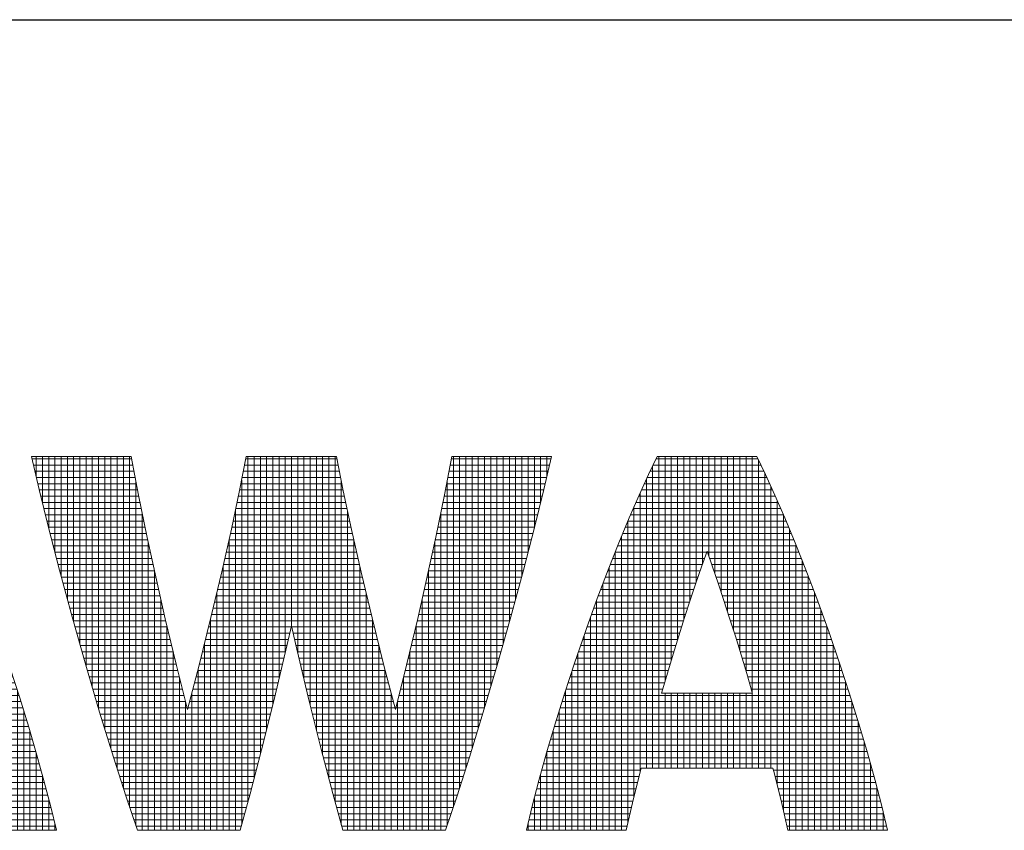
# Model space of a CAD drawing. Header units: millimetres. Extents: x 0 to 1300, y 0 to 891.
# Tile 4 of 119: x 532 to 579, y 51 to 90. Entities that reach past the tile are written whole.
import ezdxf

# ---------------------------------------------------------------- set-up
doc = ezdxf.new("R2010")
doc.units = ezdxf.units.MM
doc.header["$LTSCALE"] = 0.54643
doc.layers.add('NoLayerName_001', color=7, linetype='Continuous')

# ---------------------------------------------------------------- blocks, each defined once
blk = doc.blocks.new('*X151')
at = {"color": 2, "linetype": 'Continuous', "lineweight": 13}
for p, q in [((0, 5.966), (1.599, 5.966)), ((0.023, 5.866), (1.618, 5.866)), ((0.068, 5.672), (0.068, 6)), ((0.168, 5.253), (0.168, 6)), ((0.268, 4.847), (0.268, 6)), ((0.368, 4.461), (0.368, 6)), ((0.468, 4.079), (0.468, 6)), ((0.568, 3.711), (0.568, 6)), ((0.668, 3.346), (0.668, 6)), ((0.768, 2.993), (0.768, 6)), ((0.868, 2.64), (0.868, 6)), ((0.968, 2.301), (0.968, 6)), ((1.068, 1.961), (1.068, 6)), ((1.168, 1.633), (1.168, 6)), ((1.268, 1.307), (1.268, 6)), ((1.368, 0.989), (1.368, 6)), ((1.468, 0.676), (1.468, 6)), ((1.568, 0.371), (1.568, 6)), ((3.416, 5.866), (4.918, 5.866)), ((3.435, 5.966), (4.899, 5.966)), ((3.468, 0.46), (3.468, 6)), ((3.568, 0.838), (3.568, 6)), ((3.668, 1.222), (3.668, 6)), ((3.768, 1.621), (3.768, 6)), ((3.868, 2.023), (3.868, 6)), ((3.968, 2.44), (3.968, 6)), ((4.068, 2.859), (4.068, 6)), ((4.168, 3.281), (4.168, 6)), ((4.268, 2.853), (4.268, 6)), ((4.368, 2.433), (4.368, 6)), ((4.468, 2.017), (4.468, 6)), ((4.568, 1.615), (4.568, 6)), ((4.668, 1.217), (4.668, 6)), ((4.768, 0.833), (4.768, 6)), ((4.868, 0.455), (4.868, 6)), ((6.716, 5.866), (8.311, 5.866)), ((6.736, 5.966), (8.334, 5.966)), ((6.768, 0.376), (6.768, 6)), ((6.868, 0.681), (6.868, 6)), ((6.968, 0.993), (6.968, 6)), ((7.068, 1.311), (7.068, 6)), ((7.168, 1.637), (7.168, 6)), ((7.268, 1.966), (7.268, 6)), ((7.368, 2.305), (7.368, 6)), ((7.468, 2.645), (7.468, 6)), ((7.568, 2.998), (7.568, 6)), ((7.668, 3.351), (7.668, 6)), ((7.768, 3.716), (7.768, 6)), ((7.868, 4.084), (7.868, 6)), ((7.968, 4.466), (7.968, 6)), ((8.068, 4.852), (8.068, 6)), ((8.168, 5.259), (8.168, 6)), ((8.268, 5.679), (8.268, 6)), ((0.046, 5.766), (1.637, 5.766)), ((3.396, 5.766), (4.938, 5.766)), ((6.697, 5.766), (8.288, 5.766)), ((0.069, 5.666), (1.656, 5.666)), ((0.092, 5.566), (1.675, 5.566)), ((1.668, 0.073), (1.668, 5.605)), ((3.357, 5.566), (4.978, 5.566)), ((3.368, 0.095), (3.368, 5.623)), ((3.376, 5.666), (4.958, 5.666)), ((4.968, 0.089), (4.968, 5.616)), ((6.659, 5.566), (8.242, 5.566)), ((6.668, 0.077), (6.668, 5.612)), ((6.678, 5.666), (8.265, 5.666)), ((0.115, 5.466), (1.694, 5.466)), ((3.337, 5.466), (4.997, 5.466)), ((6.64, 5.466), (8.219, 5.466)), ((0.14, 5.366), (1.714, 5.366)), ((0.164, 5.266), (1.734, 5.266)), ((3.295, 5.266), (5.04, 5.266)), ((3.316, 5.366), (5.018, 5.366)), ((6.6, 5.266), (8.17, 5.266)), ((6.62, 5.366), (8.194, 5.366)), ((0.189, 5.166), (1.755, 5.166)), ((0.214, 5.066), (1.775, 5.066)), ((1.768, 0), (1.768, 5.103)), ((3.252, 5.066), (5.082, 5.066)), ((3.268, 0), (3.268, 5.14)), ((3.273, 5.166), (5.061, 5.166)), ((5.068, 0), (5.068, 5.133)), ((6.559, 5.066), (8.121, 5.066)), ((6.568, 0), (6.568, 5.109)), ((6.579, 5.166), (8.145, 5.166)), ((0.238, 4.966), (1.796, 4.966)), ((3.231, 4.966), (5.103, 4.966)), ((6.538, 4.966), (8.096, 4.966)), ((0.263, 4.866), (1.816, 4.866)), ((0.289, 4.766), (1.837, 4.766)), ((3.188, 4.766), (5.146, 4.766)), ((3.21, 4.866), (5.124, 4.866)), ((6.497, 4.766), (8.046, 4.766)), ((6.518, 4.866), (8.071, 4.866)), ((0.314, 4.666), (1.858, 4.666)), ((1.868, 0), (1.868, 4.62)), ((3.165, 4.666), (5.169, 4.666)), ((3.168, 0), (3.168, 4.678)), ((5.168, 0), (5.168, 4.672)), ((6.468, 0), (6.468, 4.627)), ((6.476, 4.666), (8.02, 4.666)), ((0.34, 4.566), (1.879, 4.566)), ((0.366, 4.466), (1.901, 4.466)), ((3.12, 4.466), (5.214, 4.466)), ((3.143, 4.566), (5.192, 4.566)), ((6.433, 4.466), (7.968, 4.466)), ((6.455, 4.566), (7.994, 4.566)), ((0.392, 4.366), (1.923, 4.366)), ((3.098, 4.366), (5.237, 4.366)), ((6.411, 4.366), (7.942, 4.366)), ((0.418, 4.266), (1.945, 4.266)), ((0.444, 4.166), (1.967, 4.166)), ((1.968, 0), (1.968, 4.161)), ((3.053, 4.166), (5.282, 4.166)), ((3.068, 0), (3.068, 4.234)), ((3.075, 4.266), (5.259, 4.266)), ((5.268, 0), (5.268, 4.228)), ((6.368, 0), (6.368, 4.167)), ((6.368, 4.166), (7.89, 4.166)), ((6.389, 4.266), (7.916, 4.266)), ((0.471, 4.066), (1.988, 4.066)), ((0.498, 3.966), (2.01, 3.966)), ((3.005, 3.966), (5.329, 3.966)), ((3.029, 4.066), (5.305, 4.066)), ((6.324, 3.966), (7.836, 3.966)), ((6.346, 4.066), (7.863, 4.066)), ((0.526, 3.866), (2.033, 3.866)), ((2.968, 0), (2.968, 3.808)), ((2.982, 3.866), (5.353, 3.866)), ((5.368, 0), (5.368, 3.803)), ((6.301, 3.866), (7.809, 3.866)), ((0.553, 3.766), (2.056, 3.766)), ((0.58, 3.666), (2.079, 3.666)), ((2.068, 0), (2.068, 3.714)), ((2.934, 3.666), (5.4, 3.666)), ((2.958, 3.766), (5.376, 3.766)), ((6.256, 3.666), (7.754, 3.666)), ((6.268, 0), (6.268, 3.72)), ((6.278, 3.766), (7.781, 3.766)), ((0.607, 3.566), (2.101, 3.566)), ((2.91, 3.566), (5.424, 3.566)), ((6.233, 3.566), (7.727, 3.566)), ((0.634, 3.466), (2.124, 3.466)), ((0.662, 3.366), (2.147, 3.366)), ((2.862, 3.366), (5.472, 3.366)), ((2.868, 0), (2.868, 3.389)), ((2.887, 3.466), (5.448, 3.466)), ((5.468, 0), (5.468, 3.384)), ((6.187, 3.366), (7.672, 3.366)), ((6.21, 3.466), (7.7, 3.466)), ((0.69, 3.266), (2.171, 3.266)), ((0.719, 3.166), (2.195, 3.166)), ((2.168, 0), (2.168, 3.281)), ((2.812, 3.166), (4.14, 3.166)), ((2.837, 3.266), (4.163, 3.266)), ((4.171, 3.266), (5.497, 3.266)), ((4.194, 3.166), (5.522, 3.166)), ((6.139, 3.166), (7.616, 3.166)), ((6.163, 3.266), (7.644, 3.266)), ((6.168, 0), (6.168, 3.287)), ((0.747, 3.066), (2.219, 3.066)), ((2.787, 3.066), (4.116, 3.066)), ((4.218, 3.066), (5.547, 3.066)), ((6.115, 3.066), (7.587, 3.066)), ((0.775, 2.966), (2.243, 2.966)), ((0.804, 2.866), (2.267, 2.866)), ((2.268, 0), (2.268, 2.863)), ((2.737, 2.866), (4.069, 2.866)), ((2.762, 2.966), (4.093, 2.966)), ((2.768, 0), (2.768, 2.988)), ((4.241, 2.966), (5.572, 2.966)), ((4.265, 2.866), (5.597, 2.866)), ((5.568, 0), (5.568, 2.983)), ((6.067, 2.866), (7.531, 2.866)), ((6.068, 0), (6.068, 2.869)), ((6.091, 2.966), (7.559, 2.966)), ((0.832, 2.766), (2.291, 2.766)), ((2.712, 2.766), (4.046, 2.766)), ((4.288, 2.766), (5.622, 2.766)), ((6.043, 2.766), (7.502, 2.766)), ((0.86, 2.666), (2.315, 2.666)), ((0.889, 2.566), (2.34, 2.566)), ((2.662, 2.566), (3.998, 2.566)), ((2.668, 0), (2.668, 2.59)), ((2.688, 2.666), (4.022, 2.666)), ((4.312, 2.666), (5.647, 2.666)), ((4.336, 2.566), (5.673, 2.566)), ((5.668, 0), (5.668, 2.585)), ((5.994, 2.566), (7.445, 2.566)), ((6.019, 2.666), (7.474, 2.666)), ((0.919, 2.466), (2.365, 2.466)), ((2.368, 0), (2.368, 2.455)), ((2.635, 2.466), (3.974, 2.466)), ((4.36, 2.466), (5.699, 2.466)), ((5.968, 0), (5.968, 2.46)), ((5.969, 2.466), (7.415, 2.466)), ((0.948, 2.366), (2.39, 2.366)), ((0.978, 2.266), (2.415, 2.266)), ((2.583, 2.266), (3.927, 2.266)), ((2.609, 2.366), (3.95, 2.366)), ((4.384, 2.366), (5.725, 2.366)), ((4.407, 2.266), (5.751, 2.266)), ((5.919, 2.266), (7.356, 2.266)), ((5.944, 2.366), (7.386, 2.366)), ((1.007, 2.166), (2.44, 2.166)), ((1.037, 2.066), (2.466, 2.066)), ((2.468, 0), (2.468, 2.058)), ((2.531, 2.066), (3.879, 2.066)), ((2.557, 2.166), (3.903, 2.166)), ((2.568, 0), (2.568, 2.207)), ((4.431, 2.166), (5.777, 2.166)), ((4.456, 2.066), (5.803, 2.066)), ((5.768, 0), (5.768, 2.202)), ((5.868, 0), (5.868, 2.062)), ((5.869, 2.066), (7.297, 2.066)), ((5.894, 2.166), (7.327, 2.166)), ((1.066, 1.966), (2.491, 1.966)), ((2.505, 1.966), (3.854, 1.966)), ((4.48, 1.966), (5.829, 1.966)), ((5.844, 1.966), (7.268, 1.966)), ((1.096, 1.866), (3.829, 1.866)), ((1.127, 1.766), (3.804, 1.766)), ((4.505, 1.866), (7.238, 1.866)), ((4.53, 1.766), (7.207, 1.766)), ((1.157, 1.666), (3.779, 1.666)), ((4.555, 1.666), (7.177, 1.666)), ((1.188, 1.566), (3.754, 1.566)), ((1.219, 1.466), (3.729, 1.466)), ((4.58, 1.566), (7.146, 1.566)), ((4.605, 1.466), (7.115, 1.466)), ((1.25, 1.366), (3.704, 1.366)), ((1.28, 1.266), (3.679, 1.266)), ((4.63, 1.366), (7.085, 1.366)), ((4.655, 1.266), (7.054, 1.266)), ((1.311, 1.166), (3.653, 1.166)), ((4.681, 1.166), (7.023, 1.166)), ((1.343, 1.066), (3.627, 1.066)), ((1.375, 0.966), (3.601, 0.966)), ((4.707, 1.066), (6.991, 1.066)), ((4.733, 0.966), (6.959, 0.966)), ((1.407, 0.866), (3.575, 0.866)), ((4.759, 0.866), (6.927, 0.866)), ((1.439, 0.766), (3.549, 0.766)), ((1.471, 0.666), (3.523, 0.666)), ((4.785, 0.766), (6.895, 0.766)), ((4.811, 0.666), (6.863, 0.666)), ((1.503, 0.566), (3.497, 0.566)), ((4.837, 0.566), (6.831, 0.566)), ((1.536, 0.466), (3.469, 0.466)), ((1.569, 0.366), (3.442, 0.366)), ((4.865, 0.466), (6.798, 0.466)), ((4.892, 0.366), (6.765, 0.366)), ((1.603, 0.266), (3.415, 0.266)), ((1.636, 0.166), (3.387, 0.166)), ((4.919, 0.266), (6.731, 0.266)), ((4.947, 0.166), (6.698, 0.166)), ((1.67, 0.066), (3.36, 0.066)), ((4.974, 0.066), (6.664, 0.066))]:
    blk.add_line(p, q, dxfattribs=at)
blk = doc.blocks.new('*X154')
at = {"color": 2, "linetype": 'Continuous', "lineweight": 13}
for p, q in [((1.895, 5.866), (3.625, 5.866)), ((1.936, 0.999), (1.936, 5.95)), ((1.944, 5.966), (3.577, 5.966)), ((2.036, 2.223), (2.036, 6)), ((2.136, 2.563), (2.136, 6)), ((2.236, 2.893), (2.236, 6)), ((2.336, 3.214), (2.336, 6)), ((2.436, 3.527), (2.436, 6)), ((2.536, 3.831), (2.536, 6)), ((2.636, 4.127), (2.636, 6)), ((2.736, 4.415), (2.736, 6)), ((2.836, 4.268), (2.836, 6)), ((2.936, 3.977), (2.936, 6)), ((3.036, 3.677), (3.036, 6)), ((3.136, 3.368), (3.136, 6)), ((3.236, 3.05), (3.236, 6)), ((3.336, 2.724), (3.336, 6)), ((3.436, 2.389), (3.436, 6)), ((3.536, 0.999), (3.536, 6)), ((1.836, 0.999), (1.836, 5.744)), ((1.847, 5.766), (3.674, 5.766)), ((3.636, 0.999), (3.636, 5.844)), ((1.754, 5.566), (3.767, 5.566)), ((1.8, 5.666), (3.721, 5.666)), ((3.736, 0.999), (3.736, 5.634)), ((1.708, 5.466), (3.813, 5.466)), ((1.736, 0.999), (1.736, 5.528)), ((3.836, 0.935), (3.836, 5.416)), ((1.619, 5.266), (3.902, 5.266)), ((1.636, 0.739), (1.636, 5.306)), ((1.662, 5.366), (3.858, 5.366)), ((1.531, 5.066), (3.989, 5.066)), ((1.536, 0.328), (1.536, 5.078)), ((1.575, 5.166), (3.946, 5.166)), ((3.936, 0.531), (3.936, 5.189)), ((1.489, 4.966), (4.032, 4.966)), ((4.036, 0.105), (4.036, 4.956)), ((1.405, 4.766), (4.115, 4.766)), ((1.436, 0), (1.436, 4.839)), ((1.447, 4.866), (4.073, 4.866)), ((1.336, 0), (1.336, 4.597)), ((1.364, 4.666), (4.157, 4.666)), ((4.136, 0), (4.136, 4.716)), ((1.284, 4.466), (2.754, 4.466)), ((1.324, 4.566), (4.197, 4.566)), ((2.766, 4.466), (4.236, 4.466)), ((4.236, 0), (4.236, 4.468)), ((1.236, 0), (1.236, 4.346)), ((1.244, 4.366), (2.719, 4.366)), ((2.801, 4.366), (4.276, 4.366)), ((1.166, 4.166), (2.649, 4.166)), ((1.204, 4.266), (2.684, 4.266)), ((2.836, 4.266), (4.316, 4.266)), ((2.871, 4.166), (4.355, 4.166)), ((4.336, 0), (4.336, 4.216)), ((1.09, 3.966), (2.581, 3.966)), ((1.128, 4.066), (2.615, 4.066)), ((1.136, 0), (1.136, 4.088)), ((2.905, 4.066), (4.393, 4.066)), ((2.939, 3.966), (4.431, 3.966)), ((1.036, 0), (1.036, 3.826)), ((1.051, 3.866), (2.548, 3.866)), ((2.973, 3.866), (4.469, 3.866)), ((4.436, 0), (4.436, 3.953)), ((0.977, 3.666), (2.481, 3.666)), ((1.014, 3.766), (2.514, 3.766)), ((3.006, 3.766), (4.507, 3.766)), ((3.039, 3.666), (4.543, 3.666)), ((4.536, 0), (4.536, 3.686)), ((0.936, 0), (0.936, 3.553)), ((0.941, 3.566), (2.449, 3.566)), ((3.072, 3.566), (4.579, 3.566)), ((0.868, 3.366), (2.384, 3.366)), ((0.905, 3.466), (2.416, 3.466)), ((3.104, 3.466), (4.616, 3.466)), ((3.136, 3.366), (4.652, 3.366)), ((4.636, 0), (4.636, 3.412)), ((0.797, 3.166), (2.321, 3.166)), ((0.832, 3.266), (2.352, 3.266)), ((0.836, 0), (0.836, 3.276)), ((3.168, 3.266), (4.688, 3.266)), ((3.2, 3.166), (4.723, 3.166)), ((0.762, 3.066), (2.29, 3.066)), ((3.231, 3.066), (4.758, 3.066)), ((4.736, 0), (4.736, 3.13)), ((0.694, 2.866), (2.228, 2.866)), ((0.728, 2.966), (2.259, 2.966)), ((0.736, 0), (0.736, 2.989)), ((3.262, 2.966), (4.792, 2.966)), ((3.293, 2.866), (4.826, 2.866)), ((0.636, 0), (0.636, 2.695)), ((0.66, 2.766), (2.197, 2.766)), ((3.323, 2.766), (4.86, 2.766)), ((4.836, 0), (4.836, 2.838)), ((0.593, 2.566), (2.137, 2.566)), ((0.626, 2.666), (2.167, 2.666)), ((3.353, 2.666), (4.894, 2.666)), ((3.383, 2.566), (4.928, 2.566)), ((4.936, 0), (4.936, 2.541)), ((0.536, 0), (0.536, 2.391)), ((0.56, 2.466), (2.107, 2.466)), ((3.413, 2.466), (4.96, 2.466)), ((0.495, 2.266), (2.049, 2.266)), ((0.528, 2.366), (2.078, 2.366)), ((3.442, 2.366), (4.993, 2.366)), ((3.472, 2.266), (5.025, 2.266)), ((5.036, 0), (5.036, 2.233)), ((0.431, 2.066), (5.089, 2.066)), ((0.436, 0), (0.436, 2.081)), ((0.463, 2.166), (5.058, 2.166)), ((2.036, 0.999), (2.036, 2.199)), ((2.136, 0.999), (2.136, 2.199)), ((2.236, 0.999), (2.236, 2.199)), ((2.336, 0.999), (2.336, 2.199)), ((2.436, 0.999), (2.436, 2.199)), ((2.536, 0.999), (2.536, 2.199)), ((2.636, 0.999), (2.636, 2.199)), ((2.736, 0.999), (2.736, 2.199)), ((2.836, 0.999), (2.836, 2.199)), ((2.936, 0.999), (2.936, 2.199)), ((3.036, 0.999), (3.036, 2.199)), ((3.136, 0.999), (3.136, 2.199)), ((3.236, 0.999), (3.236, 2.199)), ((3.336, 0.999), (3.336, 2.199)), ((3.436, 0.999), (3.436, 2.199)), ((0.401, 1.966), (5.12, 1.966)), ((5.136, 0), (5.136, 1.914)), ((0.336, 0), (0.336, 1.757)), ((0.339, 1.766), (5.182, 1.766)), ((0.37, 1.866), (5.151, 1.866)), ((0.308, 1.666), (5.213, 1.666)), ((5.236, 0), (5.236, 1.587)), ((0.249, 1.466), (5.271, 1.466)), ((0.279, 1.566), (5.242, 1.566)), ((0.191, 1.266), (5.33, 1.266)), ((0.22, 1.366), (5.3, 1.366)), ((0.236, 0.055), (0.236, 1.421)), ((0.162, 1.166), (5.358, 1.166)), ((5.336, 0), (5.336, 1.245)), ((0.107, 0.966), (1.693, 0.966)), ((0.134, 1.066), (5.386, 1.066)), ((0.136, 0.272), (0.136, 1.072)), ((3.828, 0.966), (5.414, 0.966)), ((0.079, 0.866), (1.667, 0.866)), ((3.853, 0.866), (5.441, 0.866)), ((5.436, 0), (5.436, 0.886)), ((0.026, 0.666), (1.618, 0.666)), ((0.036, 0.477), (0.036, 0.705)), ((0.052, 0.766), (1.643, 0.766)), ((3.878, 0.766), (5.469, 0.766)), ((3.902, 0.666), (5.495, 0.666)), ((0, 0.566), (1.593, 0.566)), ((3.927, 0.566), (5.52, 0.566)), ((5.536, 0), (5.536, 0.506)), ((0.041, 0.466), (1.569, 0.466)), ((0.09, 0.366), (1.545, 0.366)), ((3.952, 0.466), (5.546, 0.466)), ((3.976, 0.366), (5.572, 0.366)), ((0.139, 0.266), (1.522, 0.266)), ((0.186, 0.166), (1.499, 0.166)), ((3.999, 0.266), (5.596, 0.266)), ((4.022, 0.166), (5.62, 0.166)), ((0.231, 0.066), (1.476, 0.066)), ((4.045, 0.066), (5.644, 0.066)), ((5.636, 0), (5.636, 0.101))]:
    blk.add_line(p, q, dxfattribs=at)
blk = doc.blocks.new('*X155')
at = {"color": 2, "linetype": 'Continuous', "lineweight": 13}
for p, q in [((2.019, 5.866), (3.749, 5.866)), ((2.068, 5.966), (3.7, 5.966)), ((2.11, 1), (2.11, 6)), ((2.21, 2.395), (2.21, 6)), ((2.31, 2.73), (2.31, 6)), ((2.41, 3.056), (2.41, 6)), ((2.51, 3.373), (2.51, 6)), ((2.61, 3.682), (2.61, 6)), ((2.71, 3.982), (2.71, 6)), ((2.81, 4.273), (2.81, 6)), ((2.91, 4.41), (2.91, 6)), ((3.01, 4.122), (3.01, 6)), ((3.11, 3.826), (3.11, 6)), ((3.21, 3.522), (3.21, 6)), ((3.31, 3.209), (3.31, 6)), ((3.41, 2.887), (3.41, 6)), ((3.51, 2.557), (3.51, 6)), ((3.61, 2.217), (3.61, 6)), ((3.71, 1), (3.71, 5.946)), ((1.97, 5.766), (3.797, 5.766)), ((2.01, 1), (2.01, 5.847)), ((3.81, 1), (3.81, 5.74)), ((1.877, 5.566), (3.89, 5.566)), ((1.91, 1), (1.91, 5.637)), ((1.923, 5.666), (3.844, 5.666)), ((1.81, 0.941), (1.81, 5.42)), ((1.831, 5.466), (3.936, 5.466)), ((3.91, 1), (3.91, 5.524)), ((1.742, 5.266), (4.025, 5.266)), ((1.786, 5.366), (3.982, 5.366)), ((4.01, 0.732), (4.01, 5.303)), ((1.655, 5.066), (4.113, 5.066)), ((1.698, 5.166), (4.069, 5.166)), ((1.71, 0.538), (1.71, 5.192)), ((4.11, 0.32), (4.11, 5.073)), ((1.61, 0.113), (1.61, 4.96)), ((1.612, 4.966), (4.155, 4.966)), ((1.529, 4.766), (4.238, 4.766)), ((1.571, 4.866), (4.197, 4.866)), ((4.21, 0), (4.21, 4.835)), ((1.488, 4.666), (4.28, 4.666)), ((1.51, 0), (1.51, 4.719)), ((4.31, 0), (4.31, 4.593)), ((1.407, 4.466), (2.878, 4.466)), ((1.41, 0), (1.41, 4.472)), ((1.447, 4.566), (4.32, 4.566)), ((2.89, 4.466), (4.36, 4.466)), ((1.368, 4.366), (2.843, 4.366)), ((2.925, 4.366), (4.4, 4.366)), ((4.41, 0), (4.41, 4.341)), ((1.289, 4.166), (2.773, 4.166)), ((1.31, 0), (1.31, 4.22)), ((1.328, 4.266), (2.807, 4.266)), ((2.96, 4.266), (4.439, 4.266)), ((2.995, 4.166), (4.479, 4.166)), ((1.21, 0), (1.21, 3.957)), ((1.213, 3.966), (2.704, 3.966)), ((1.251, 4.066), (2.739, 4.066)), ((3.029, 4.066), (4.516, 4.066)), ((3.063, 3.966), (4.554, 3.966)), ((4.51, 0), (4.51, 4.084)), ((1.175, 3.866), (2.671, 3.866)), ((3.096, 3.866), (4.592, 3.866)), ((4.61, 0), (4.61, 3.82)), ((1.101, 3.666), (2.605, 3.666)), ((1.11, 0), (1.11, 3.692)), ((1.137, 3.766), (2.638, 3.766)), ((3.13, 3.766), (4.63, 3.766)), ((3.163, 3.666), (4.667, 3.666)), ((1.064, 3.566), (2.572, 3.566)), ((3.195, 3.566), (4.703, 3.566)), ((4.71, 0), (4.71, 3.548)), ((0.992, 3.366), (2.507, 3.366)), ((1.01, 0), (1.01, 3.415)), ((1.028, 3.466), (2.54, 3.466)), ((3.228, 3.466), (4.739, 3.466)), ((3.26, 3.366), (4.775, 3.366)), ((0.921, 3.166), (2.444, 3.166)), ((0.956, 3.266), (2.476, 3.266)), ((3.291, 3.266), (4.812, 3.266)), ((3.323, 3.166), (4.847, 3.166)), ((4.81, 0), (4.81, 3.271)), ((0.886, 3.066), (2.413, 3.066)), ((0.91, 0), (0.91, 3.135)), ((3.354, 3.066), (4.881, 3.066)), ((0.818, 2.866), (2.351, 2.866)), ((0.852, 2.966), (2.382, 2.966)), ((3.385, 2.966), (4.915, 2.966)), ((3.416, 2.866), (4.95, 2.866)), ((4.91, 0), (4.91, 2.983)), ((0.783, 2.766), (2.321, 2.766)), ((0.81, 0), (0.81, 2.843)), ((3.447, 2.766), (4.984, 2.766)), ((5.01, 0), (5.01, 2.692)), ((0.71, 0), (0.71, 2.545)), ((0.717, 2.566), (2.26, 2.566)), ((0.749, 2.666), (2.29, 2.666)), ((3.477, 2.666), (5.018, 2.666)), ((3.507, 2.566), (5.051, 2.566)), ((0.684, 2.466), (2.231, 2.466)), ((3.537, 2.466), (5.083, 2.466)), ((5.11, 0), (5.11, 2.386)), ((0.61, 0), (0.61, 2.239)), ((0.619, 2.266), (2.172, 2.266)), ((0.651, 2.366), (2.201, 2.366)), ((3.566, 2.366), (5.116, 2.366)), ((3.595, 2.266), (5.149, 2.266)), ((0.555, 2.066), (5.212, 2.066)), ((0.586, 2.166), (5.181, 2.166)), ((2.21, 1), (2.21, 2.2)), ((2.31, 1), (2.31, 2.2)), ((2.41, 1), (2.41, 2.2)), ((2.51, 1), (2.51, 2.2)), ((2.61, 1), (2.61, 2.2)), ((2.71, 1), (2.71, 2.2)), ((2.81, 1), (2.81, 2.2)), ((2.91, 1), (2.91, 2.2)), ((3.01, 1), (3.01, 2.2)), ((3.11, 1), (3.11, 2.2)), ((3.21, 1), (3.21, 2.2)), ((3.31, 1), (3.31, 2.2)), ((3.41, 1), (3.41, 2.2)), ((3.51, 1), (3.51, 2.2)), ((3.61, 1), (3.61, 2.2)), ((5.21, 0), (5.21, 2.074)), ((0.51, 0), (0.51, 1.919)), ((0.524, 1.966), (5.243, 1.966)), ((0.462, 1.766), (5.305, 1.766)), ((0.493, 1.866), (5.274, 1.866)), ((5.31, 0), (5.31, 1.753)), ((0.41, 0), (0.41, 1.591)), ((0.432, 1.666), (5.336, 1.666)), ((0.373, 1.466), (5.395, 1.466)), ((0.402, 1.566), (5.365, 1.566)), ((0.314, 1.266), (5.453, 1.266)), ((0.343, 1.366), (5.424, 1.366)), ((5.41, 0), (5.41, 1.415)), ((0.286, 1.166), (5.482, 1.166)), ((0.31, 0), (0.31, 1.252)), ((0.23, 0.966), (1.816, 0.966)), ((0.258, 1.066), (5.509, 1.066)), ((3.951, 0.966), (5.537, 0.966)), ((5.51, 0), (5.51, 1.065)), ((0.203, 0.866), (1.791, 0.866)), ((0.21, 0), (0.21, 0.891)), ((3.977, 0.866), (5.565, 0.866)), ((0.15, 0.666), (1.742, 0.666)), ((0.176, 0.766), (1.766, 0.766)), ((4.001, 0.766), (5.592, 0.766)), ((4.026, 0.666), (5.618, 0.666)), ((5.61, 0), (5.61, 0.698)), ((0.11, 0), (0.11, 0.512)), ((0.124, 0.566), (1.717, 0.566)), ((4.051, 0.566), (5.644, 0.566)), ((0.072, 0.366), (1.668, 0.366)), ((0.098, 0.466), (1.692, 0.466)), ((4.075, 0.466), (5.67, 0.466)), ((4.099, 0.366), (5.695, 0.366)), ((0.024, 0.166), (1.622, 0.166)), ((0.048, 0.266), (1.645, 0.266)), ((4.122, 0.266), (5.719, 0.266)), ((4.145, 0.166), (5.744, 0.166)), ((5.71, 0), (5.71, 0.307)), ((0, 0.066), (1.599, 0.066)), ((0.01, 0), (0.01, 0.107)), ((4.168, 0.066), (5.768, 0.066))]:
    blk.add_line(p, q, dxfattribs=at)

msp = doc.modelspace()

# ---------------------------------------------------------------- linework, layer by layer
at = {"layer": 'NoLayerName_001', "color": 7, "linetype": 'Continuous', "lineweight": 25}
for p in [(75, 90), (495, 90)]:
    msp.add_line(p, (1230, 90), dxfattribs=at)
at = {"layer": 'NoLayerName_001', "color": 2, "linetype": 'Continuous', "lineweight": 13}
for p, q in [((537.4224, 68.9495), (532.6229, 68.9495)), ((532.6229, 68.9495), (532.9894, 67.3603)), ((537.7762, 67.1026), (537.4224, 68.9495)), ((542.9722, 68.9495), (542.6497, 67.3134)), ((547.3224, 68.9495), (542.9722, 68.9495)), ((547.6467, 67.3061), (547.3224, 68.9495)), ((552.8722, 68.9495), (552.5199, 67.1097)), ((557.6717, 68.9495), (552.8722, 68.9495)), ((557.3052, 67.3603), (557.6717, 68.9495)), ((562.7718, 68.9495), (562.3514, 68.0837)), ((567.5717, 68.9495), (562.7718, 68.9495)), ((567.9923, 68.0828), (567.5717, 68.9495)), ((562.3514, 68.0837), (561.9006, 67.1024)), ((568.4434, 67.1005), (567.9923, 68.0828)), ((532.9894, 67.3603), (533.4392, 65.5291)), ((538.195, 65.0605), (537.7762, 67.1026)), ((542.6497, 67.3134), (542.2567, 65.4588)), ((548.0415, 65.4443), (547.6467, 67.3061)), ((552.5199, 67.1097), (552.1024, 65.0729)), ((556.8554, 65.5291), (557.3052, 67.3603)), ((561.9006, 67.1024), (561.4227, 66.0067)), ((568.9218, 66.0037), (568.4434, 67.1005)), ((561.4227, 66.0067), (560.9224, 64.8024)), ((569.4225, 64.7982), (568.9218, 66.0037)), ((533.4392, 65.5291), (533.9715, 63.4744)), ((556.3231, 63.4744), (556.8554, 65.5291)), ((538.6711, 62.8727), (538.195, 65.0605)), ((542.2567, 65.4588), (541.7946, 63.4067)), ((548.5051, 63.3867), (548.0415, 65.4443)), ((552.1024, 65.0729), (551.6268, 62.8869)), ((560.9224, 64.8024), (560.4063, 63.5002)), ((569.9389, 63.4948), (569.4225, 64.7982)), ((564.9071, 63.6483), (565.1715, 64.4009)), ((565.1715, 64.4009), (565.4376, 63.6428)), ((564.6377, 62.8613), (564.9071, 63.6483)), ((565.4376, 63.6428), (565.7085, 62.8507)), ((533.9715, 63.4744), (534.5778, 61.2403)), ((541.7946, 63.4067), (541.2703, 61.2001)), ((549.0301, 61.1781), (548.5051, 63.3867)), ((555.7168, 61.2403), (556.3231, 63.4744)), ((560.4063, 63.5002), (559.8824, 62.1159)), ((570.4632, 62.1094), (569.9389, 63.4948)), ((539.0685, 61.1327), (538.6711, 62.8727)), ((551.6268, 62.8869), (551.2328, 61.1609)), ((564.3646, 62.0423), (564.6377, 62.8613)), ((565.7085, 62.8507), (565.9829, 62.0274)), ((559.8824, 62.1159), (559.3598, 60.6702)), ((564.089, 61.1947), (564.3646, 62.0423)), ((565.9829, 62.0274), (566.2594, 61.1765)), ((570.986, 60.6628), (570.4632, 62.1094)), ((534.5778, 61.2403), (535.2402, 58.9011)), ((541.2703, 61.2001), (540.6982, 58.9069)), ((555.0544, 58.9011), (555.7168, 61.2403)), ((539.604, 58.8932), (539.0685, 61.1327)), ((544.9369, 59.8956), (545.1471, 60.804)), ((545.1471, 60.804), (545.3461, 59.9435)), ((549.6016, 58.8885), (549.0301, 61.1781)), ((551.2328, 61.1609), (550.6948, 58.9089)), ((563.8125, 60.3224), (564.089, 61.1947)), ((566.2594, 61.1765), (566.5363, 60.3022)), ((559.2931, 60.481), (558.7848, 58.9989)), ((559.3598, 60.6702), (559.2931, 60.481)), ((563.5368, 59.4303), (563.8125, 60.3224)), ((566.5363, 60.3022), (566.8119, 59.4098)), ((571.0507, 60.4793), (570.986, 60.6628)), ((571.559, 58.997), (571.0507, 60.4793)), ((544.3075, 57.2528), (544.9369, 59.8956)), ((545.3461, 59.9435), (545.9757, 57.2988)), ((563.2637, 58.524), (563.5368, 59.4303)), ((566.8119, 59.4098), (567.0843, 58.505)), ((535.2402, 58.9011), (535.9062, 56.6412)), ((540.1392, 56.7655), (539.604, 58.8932)), ((540.6982, 58.9069), (540.1392, 56.7655)), ((550.1562, 56.7655), (549.6016, 58.8885)), ((550.6948, 58.9089), (550.1562, 56.7655)), ((554.3884, 56.6412), (555.0544, 58.9011)), ((558.7848, 58.9989), (558.3023, 57.5225)), ((572.0416, 57.5205), (571.559, 58.997)), ((532.0531, 57.3291), (531.5878, 58.7632)), ((562.9953, 57.6096), (563.2637, 58.524)), ((567.0843, 58.505), (567.3515, 57.5941)), ((558.3023, 57.5225), (557.853, 56.0762)), ((562.9781, 57.5501), (562.9953, 57.6096)), ((567.3642, 57.5501), (562.9781, 57.5501)), ((567.3515, 57.5941), (567.3642, 57.5501)), ((572.4908, 56.0744), (572.0416, 57.5205)), ((532.4863, 55.9261), (532.0531, 57.3291)), ((543.703, 54.8226), (544.3075, 57.2528)), ((545.9757, 57.2988), (546.583, 54.856)), ((535.9062, 56.6412), (536.5715, 54.472)), ((553.7231, 54.472), (554.3884, 56.6412)), ((557.853, 56.0762), (557.4425, 54.6809)), ((572.9013, 54.6794), (572.4908, 56.0744)), ((532.8824, 54.5733), (532.4863, 55.9261)), ((533.238, 53.286), (532.8824, 54.5733)), ((543.1521, 52.7059), (543.703, 54.8226)), ((546.583, 54.856), (547.1381, 52.7221)), ((557.4425, 54.6809), (557.0745, 53.3537)), ((573.2692, 53.3527), (572.9013, 54.6794)), ((536.5715, 54.472), (537.1836, 52.5587)), ((553.111, 52.5587), (553.7231, 54.472)), ((561.5796, 52.2807), (561.9464, 53.7616)), ((561.9464, 53.7616), (561.9946, 53.9499)), ((561.9946, 53.9499), (568.3485, 53.9499)), ((568.3485, 53.9499), (568.4197, 53.6715)), ((568.4197, 53.6715), (568.775, 52.2336)), ((533.5513, 52.0756), (533.238, 53.286)), ((557.0745, 53.3537), (556.751, 52.1072)), ((573.5926, 52.1067), (573.2692, 53.3527)), ((542.6717, 50.9499), (543.1521, 52.7059)), ((547.1381, 52.7221), (547.6225, 50.9499)), ((537.1836, 52.5587), (537.7225, 50.9499)), ((552.5721, 50.9499), (553.111, 52.5587)), ((561.2711, 50.9499), (561.5796, 52.2807)), ((568.775, 52.2336), (569.0711, 50.9499)), ((533.8221, 50.9499), (533.5513, 52.0756)), ((556.751, 52.1072), (556.4725, 50.9499)), ((573.871, 50.9499), (573.5926, 52.1067)), ((529.0222, 50.9499), (533.8221, 50.9499)), ((537.7225, 50.9499), (542.6717, 50.9499)), ((547.6225, 50.9499), (552.5721, 50.9499)), ((556.4725, 50.9499), (561.2711, 50.9499)), ((569.0711, 50.9499), (573.871, 50.9499))]:
    msp.add_line(p, q, dxfattribs=at)

# ---------------------------------------------------------------- block references
at = {"layer": 'NoLayerName_001', "xscale": 3, "yscale": 3, "zscale": 3}
for name, p in [('*X154', (516.8417, 50.9499)), ('*X151', (532.6461, 50.9499)), ('*X155', (556.5204, 50.9499))]:
    msp.add_blockref(name, p, dxfattribs=at)

doc.saveas('drawing.dxf')
